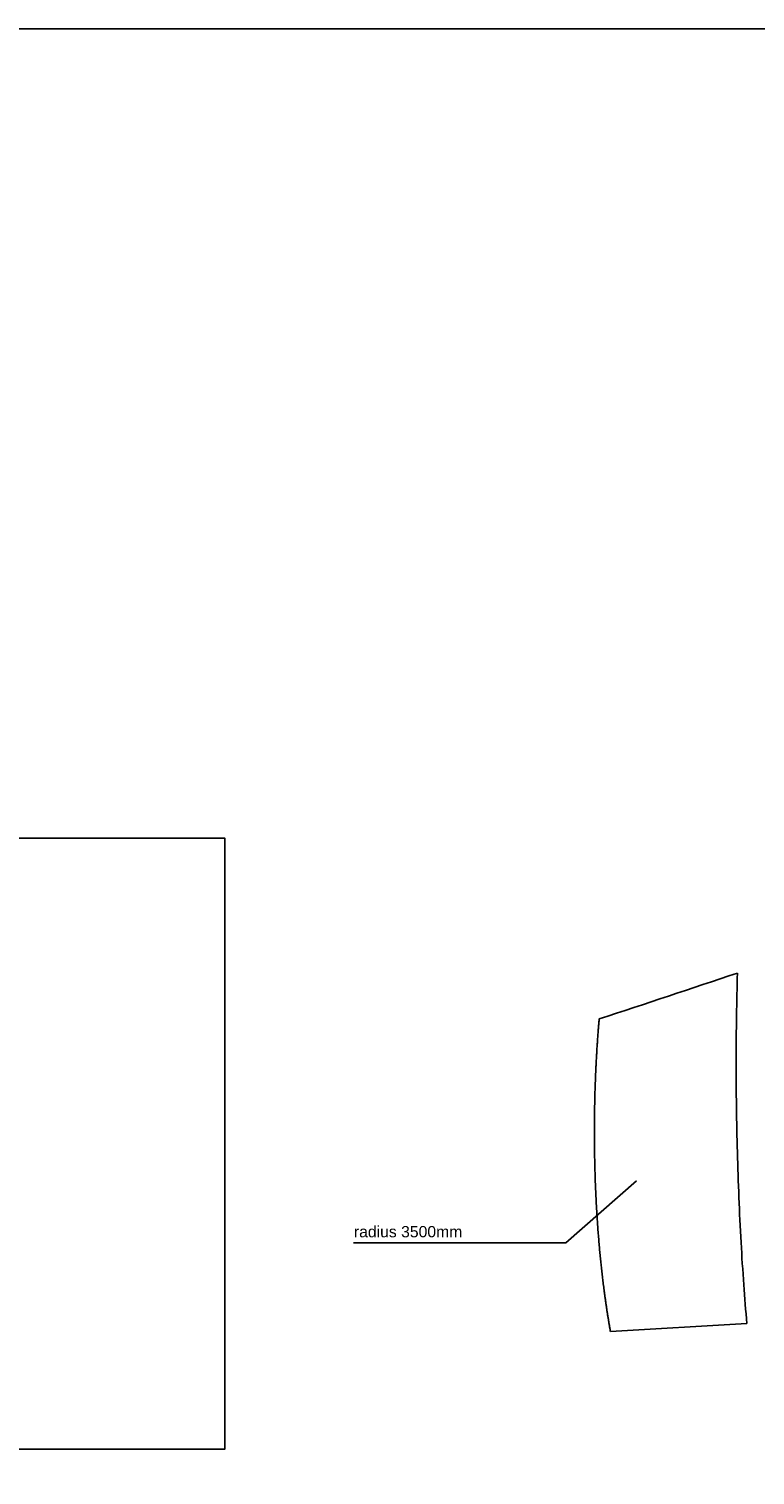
# Model space of a CAD drawing. Header units: metres. Extents: x 63115 to 703450, y -261936 to -53969.
# Tile 6 of 197: x 88051 to 94500, y -205176 to -192341. Entities that reach past the tile are written whole.
import ezdxf

# ---------------------------------------------------------------- set-up
doc = ezdxf.new("R2010")
doc.units = ezdxf.units.M
doc.layers.get('DEFPOINTS').update_dxf_attribs({"color": 6})
for name, color, linetype in [('_05text5', 8, 'Continuous'), ('_06-DIMENSIONS', 7, 'Continuous'), ('_06dimentions50', 7, 'Continuous'), ('Make2D visible lines', 1, 'Continuous')]:
    doc.layers.add(name, color=color, linetype=linetype)
doc.styles.add('NIO 1_5 klein', font='arial.ttf', dxfattribs={"height": 10})

msp = doc.modelspace()

# ---------------------------------------------------------------- linework, layer by layer
at = {"layer": '_06-DIMENSIONS'}
msp.add_lwpolyline([(90932.2, -203114.2), (92819.6, -203114.2), (93447, -202563.5)], dxfattribs=at)
at = {"layer": '_06dimentions50'}
msp.add_lwpolyline([(63115, -192340.6), (202850.9, -192340.6), (202850.9, -238268.9), (63115, -238268.9)], close=True, dxfattribs=at)
at = {"layer": 'DEFPOINTS'}
msp.add_lwpolyline([(80189, -199522.1), (89790.3, -199522.1), (89790.3, -204946.1), (80189, -204946.1)], close=True, dxfattribs=at)
at = {"layer": 'Make2D visible lines'}
msp.add_line((93215.3, -203901.3), (94427.2, -203831.8), dxfattribs=at)
msp.add_arc((1943.2, 75804.1), 291553.8, 288.222656, 288.476948, dxfattribs=at)
msp.add_open_spline([(94343.4, -200720.5), (94339.4, -200846.5), (94333.6, -201104.7), (94330.6, -201500), (94333.4, -201904.2), (94341.6, -202310), (94355.1, -202711.7), (94373.9, -203103.6), (94397.5, -203476.8), (94416.7, -203716.8), (94427.2, -203831.8)], degree=3, knots=[0, 0, 0, 0, 378.2231765, 774.7756803, 1185.859043, 1590.9356679, 1992.332904, 2391.5804381, 2767.872751, 3114.0878664, 3114.0878664, 3114.0878664, 3114.0878664], dxfattribs=at)
msp.add_rational_spline([(93115.2, -201127.9), (93103.4, -201263), (93083, -201564.8), (93069.6, -202045.5), (93076.7, -202553.1), (93104.4, -203043.7), (93150.6, -203498.6), (93192.3, -203773.5), (93215.3, -203901.3)], [7614.33819043, 7579.86043285, 7517.69831275, 7465.35358267, 7460.24628845, 7504.48016428, 7595.57733246, 7685.82932253, 7737.53473422], degree=3, knots=[-2432.7751835, -2432.7751835, -2432.7751835, -2432.7751835, -2073.2127089, -1652.6936289, -1232.174549, -814.6689728, -403.0628111, 0, 0, 0, 0], dxfattribs=at)

# ---------------------------------------------------------------- texts
at = {"layer": '_05text5', "ltscale": 50, "insert": (90937, -202965.4), "char_height": 100, "attachment_point": 1, "style": 'NIO 1_5 klein'}
msp.add_mtext('radius 3500mm', dxfattribs=at)

doc.saveas('drawing.dxf')
